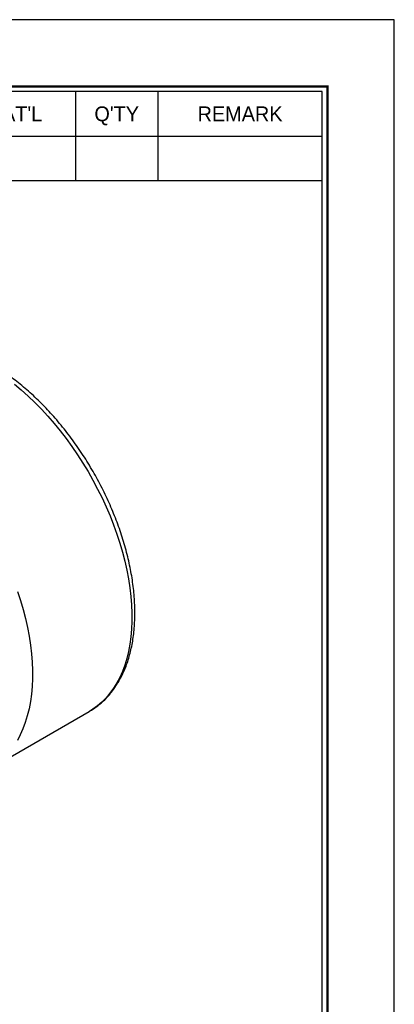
# Model space of a CAD drawing. Header units: millimetres. Extents: x 0 to 237, y 0 to 167.
# Tile 7 of 7: x 208 to 237, y 91 to 167. Entities that reach past the tile are written whole.
import ezdxf
from ezdxf.enums import TextEntityAlignment as Align

# ---------------------------------------------------------------- set-up
doc = ezdxf.new("R2010")
doc.units = ezdxf.units.MM
doc.layers.add('L1', color=7, linetype='CONTINUOUS')
doc.layers.add('OUTLINE', color=7, linetype='CONTINUOUS')

# ---------------------------------------------------------------- blocks, each defined once
blk = doc.blocks.new('표제란')
at = {"layer": 'L1', "color": 0}
for p, q in [((297, 210), (0, 210)), ((297, 0), (297, 210))]:
    blk.add_line(p, q, dxfattribs=at)
at = {"layer": 'L1'}
for p, q in [((266, 203), (266, 194.336)), ((274, 203), (274, 194.336)), ((190, 198.668), (290, 198.668)), ((190, 194.336), (290, 194.336))]:
    blk.add_line(p, q, dxfattribs=at)
at = {"layer": 'L1', "const_width": 0.25}
blk.add_lwpolyline([(290.5, 6.5), (290.5, 203.5), (10, 203.5), (10, 6.5)], close=True, dxfattribs=at)
at = {"layer": 'L1'}
blk.add_lwpolyline([(290, 7), (290, 203), (10.5, 203), (10.5, 7)], close=True, dxfattribs=at)
for s, p in [("MAT'L", (260, 200.834)), ("Q'TY", (270, 200.834)), ('REMARK', (282, 200.834))]:
    blk.add_text(s, height=1.444, dxfattribs=at).set_placement(p, align=Align.MIDDLE_CENTER)
for tag, p in [('필렛', (179.25, 10.9)), ('모따기', (179.25, 8.3))]:
    blk.add_attdef(tag, text='', height=1.15, dxfattribs=at).set_placement(p, align=Align.MIDDLE_LEFT)
at = {"layer": 'OUTLINE', "ltscale": 0.5}
for tag, p, height in [('TITLE', (237.166, 24.406), 2.5), ('도번', (251.181, 15.642), 2.5), ('SCALE', (253.781, 9.553), 1.2), ('DATE', (277.02, 9.511), 1.2)]:
    blk.add_attdef(tag, p, '', height=height, dxfattribs=at)

msp = doc.modelspace()

# ---------------------------------------------------------------- linework, layer by layer
at = {"layer": 'OUTLINE'}
for p in [(205.3119, 109.2292), (213.04, 113.6906)]:
    msp.add_line(p, (213.0193, 113.6786), dxfattribs=at)
at = {"layer": 'OUTLINE', "flags": 128}
for points in [[(207.2318, 139.0708), (207.7641, 138.6256), (208.29, 138.1545), (208.8082, 137.6587), (209.3177, 137.1395), (209.8172, 136.5978), (210.3055, 136.0352), (210.7816, 135.4527), (211.2442, 134.8519), (211.6924, 134.234), (212.125, 133.6005), (212.5412, 132.953), (212.9398, 132.2929), (213.3201, 131.6217), (213.681, 130.941), (214.0218, 130.2523), (214.3417, 129.5574), (214.6399, 128.8578), (214.9158, 128.1551), (215.1686, 127.4509), (215.3978, 126.7469), (215.603, 126.0448), (215.7835, 125.3462), (215.939, 124.6526), (216.0691, 123.9657), (216.1735, 123.2872), (216.2519, 122.6185), (216.3043, 121.9612), (216.3304, 121.3169), (216.3303, 120.6871), (216.3038, 120.0731), (216.2511, 119.4766), (216.1723, 118.8987), (216.0676, 118.341), (215.9372, 117.8046), (215.7814, 117.2908), (215.6005, 116.8009), (215.3951, 116.3359), (215.1656, 115.8969), (214.9124, 115.4851), (214.6363, 115.1012), (214.3378, 114.7462), (214.0177, 114.421), (213.6766, 114.1262), (213.3154, 113.8627), (213.04, 113.6906)], [(207.4612, 123.0015), (207.6905, 122.2976), (207.8956, 121.5954), (208.0761, 120.8968), (208.2316, 120.2032), (208.3617, 119.5163), (208.4661, 118.8378), (208.5446, 118.1691), (208.5969, 117.5118), (208.6231, 116.8675), (208.6229, 116.2377), (208.5964, 115.6238), (208.5437, 115.0272), (208.4649, 114.4493), (208.3602, 113.8916), (208.2298, 113.3552), (208.074, 112.8414), (207.8931, 112.3515), (207.6877, 111.8865), (207.4582, 111.4476)]]:
    msp.add_lwpolyline(points, dxfattribs=at)
at = {"layer": 'OUTLINE'}
msp.add_open_spline([(213.04, 113.6952), (213.1173, 113.7399), (213.3227, 113.8584), (213.6368, 114.0832), (213.983, 114.3652), (214.3094, 114.6759), (214.6164, 115.0131), (214.9032, 115.3767), (215.1692, 115.7661), (215.4139, 116.1807), (215.6365, 116.6198), (215.8365, 117.0824), (216.0133, 117.5677), (216.1664, 118.0744), (216.2954, 118.6015), (216.4, 119.1476), (216.4799, 119.7114), (216.5351, 120.2916), (216.5655, 120.8868), (216.5712, 121.4957), (216.5521, 122.1168), (216.5085, 122.7489), (216.4405, 123.3905), (216.3484, 124.0403), (216.2325, 124.697), (216.0932, 125.3593), (215.9307, 126.0257), (215.7455, 126.695), (215.538, 127.3657), (215.3088, 128.0367), (215.0582, 128.7064), (214.7869, 129.3735), (214.4954, 130.0368), (214.1844, 130.6948), (213.8545, 131.3462), (213.5064, 131.9898), (213.1408, 132.6241), (212.7584, 133.248), (212.3601, 133.86), (211.9466, 134.4591), (211.5188, 135.0439), (211.0775, 135.6132), (210.6235, 136.1659), (210.1579, 136.7008), (209.6814, 137.2168), (209.195, 137.7129), (208.6997, 138.1879), (208.1963, 138.6409), (207.6859, 139.0709), (207.1694, 139.477), (206.6479, 139.8582), (206.1222, 140.2136), (205.5935, 140.5425), (205.0626, 140.844), (204.5308, 141.1173), (203.999, 141.3617), (203.4685, 141.5766), (202.9403, 141.7613), (202.4156, 141.9152), (201.8958, 142.0378), (201.3821, 142.1287), (200.8757, 142.1877), (200.3782, 142.2145), (199.8908, 142.2093), (199.4147, 142.1722), (198.9512, 142.1034), (198.5015, 142.0032), (198.0662, 141.8726), (197.6474, 141.7104), (197.3054, 141.5532), (197.1099, 141.4389), (197.0425, 141.3995)], degree=3, knots=[0, 0, 0, 0, 0.00852601, 0.02264551, 0.03677248, 0.05092787, 0.06513028, 0.07939466, 0.09373147, 0.10814626, 0.12263971, 0.13720818, 0.1518447, 0.16653999, 0.18128369, 0.19606525, 0.21087479, 0.22570353, 0.240544, 0.25539021, 0.27023665, 0.2850797, 0.2999172, 0.31474774, 0.32957049, 0.34438513, 0.3591917, 0.37399049, 0.38878198, 0.40356681, 0.41834571, 0.4331195, 0.44788903, 0.46265514, 0.4774188, 0.49218091, 0.50694239, 0.52170419, 0.53646695, 0.55123158, 0.56599905, 0.58077029, 0.59554625, 0.61032783, 0.62511594, 0.63991142, 0.65471507, 0.66952758, 0.68434951, 0.69918124, 0.71402288, 0.72887418, 0.74373443, 0.75860229, 0.77347565, 0.78835102, 0.80322283, 0.81808498, 0.83292983, 0.84774825, 0.8625298, 0.87726324, 0.89193725, 0.90654157, 0.92106815, 0.93551241, 0.94987436, 0.96415906, 0.97837686, 0.99254273, 1, 1, 1, 1], dxfattribs=at)

# ---------------------------------------------------------------- block references
at = {"layer": 'OUTLINE', "xscale": 0.7968764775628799, "yscale": 0.7968764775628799, "zscale": 0.7968764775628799}
msp.add_blockref('표제란', (0, 0), dxfattribs=at)

doc.saveas('drawing.dxf')
